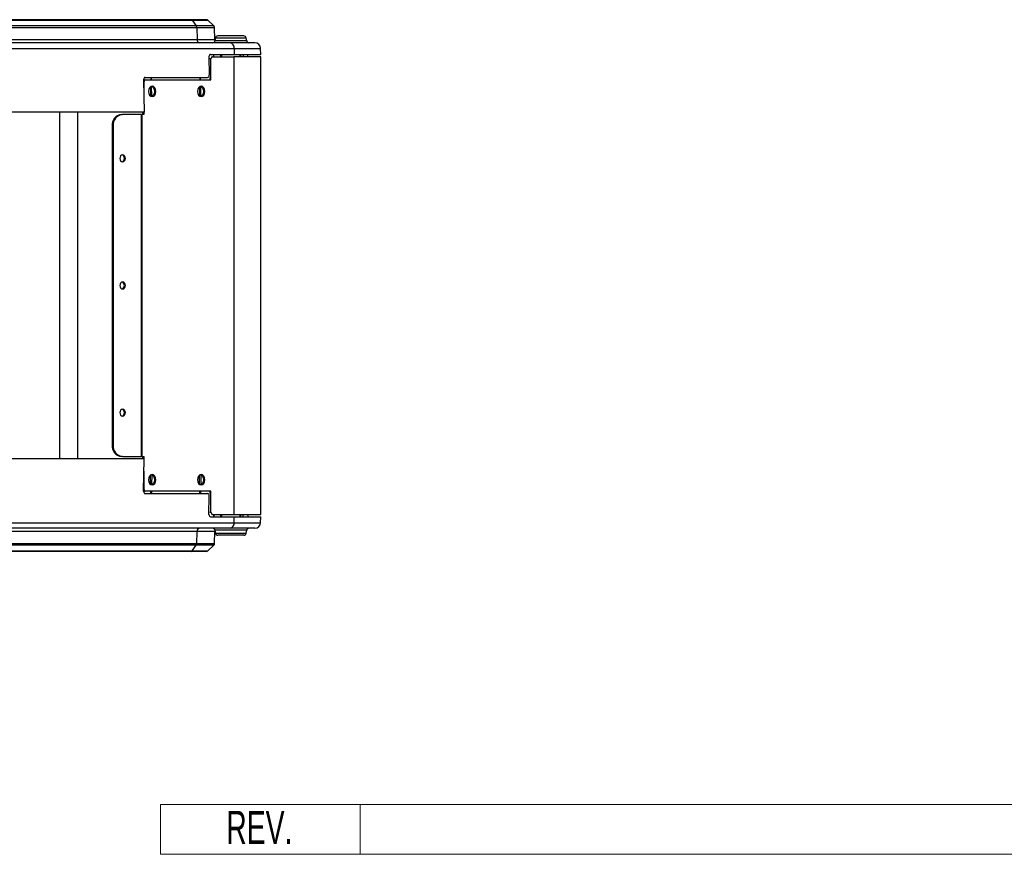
# Model space of a CAD drawing. Header units: millimetres. Extents: x 0 to 420, y 0 to 297.
# Tile 7 of 30: x 207 to 266, y 66 to 116. Entities that reach past the tile are written whole.
import ezdxf
from ezdxf.enums import TextEntityAlignment as Align

# ---------------------------------------------------------------- set-up
doc = ezdxf.new("R2010")
doc.units = ezdxf.units.MM
doc.layers.add('CARTIGLIO', color=140, linetype='Continuous')
doc.styles.add('SLDTEXTSTYLE0', font='TXT', dxfattribs={"width": 0.6382978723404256})

# ---------------------------------------------------------------- blocks, each defined once
blk = doc.blocks.new('SW_NOTE_0_27')
at = {"layer": 'CARTIGLIO', "color": 0, "insert": (2.340425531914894, 2.578135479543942), "char_height": 2, "attachment_point": 2, "style": 'SLDTEXTSTYLE0'}
blk.add_mtext('REV.', dxfattribs=at)
blk = doc.blocks.new('Cartiglio ALUSIC')
at = {"color": 161, "linetype": 'Continuous', "lineweight": 18}
for p, q in [((113.971100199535, 150.9990413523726), (113.971100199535, 153.9990413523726)), ((113.971100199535, 153.9990413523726), (313.621100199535, 153.9990413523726)), ((125.971100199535, 153.9990413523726), (125.971100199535, 150.9990413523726)), ((113.971100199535, 150.9990413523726), (313.621100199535, 150.9990413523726))]:
    blk.add_line(p, q, dxfattribs=at)
at = {"layer": 'CARTIGLIO', "color": 140}
blk.add_blockref('SW_NOTE_0_27', (117.5683224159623, 151.0374199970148), dxfattribs=at)
at = {"layer": 'CARTIGLIO', "color": 140, "style": 'SLDTEXTSTYLE0', "width": 0.6382978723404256}
for tag, p in [('AUTOATTR8', (219.2444208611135, 110.0025032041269)), ('AUTOATTR9', (218.1221976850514, 100.4234402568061)), ('AUTOATTR0', (249.0325362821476, 100.3118048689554))]:
    blk.add_attdef(tag, text='', height=4, dxfattribs=at).set_placement(p, align=Align.TOP_CENTER)
at = {"layer": 'CARTIGLIO', "color": 140}
for tag in ['AUTOATTR13', 'AUTOATTR12', 'AUTOATTR11', 'AUTOATTR10', 'AUTOATTR7', 'AUTOATTR6', 'AUTOATTR5', 'AUTOATTR4', 'AUTOATTR3', 'AUTOATTR2', 'AUTOATTR1']:
    blk.add_attdef(tag, (0, 0), '', height=4, dxfattribs=at)

msp = doc.modelspace()

# ---------------------------------------------------------------- linework, layer by layer
at = {"color": 7, "linetype": 'Continuous', "lineweight": 25}
for p, q in [((217.0098787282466, 116.4033020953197), (198.0601596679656, 116.4033020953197)), ((198.1242626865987, 116.3659261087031), (217.0739817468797, 116.3659261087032)), ((217.9170225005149, 116.4033020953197), (217.0098787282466, 116.4033020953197)), ((217.0739817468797, 116.3659261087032), (217.3206306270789, 116.0254774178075)), ((217.0739817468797, 116.3659261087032), (218.0119069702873, 116.3659261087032)), ((218.3769934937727, 116.0254774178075), (218.0119069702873, 116.3659261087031)), ((217.3206306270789, 116.0254774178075), (198.3709115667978, 116.0254774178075)), ((198.4007442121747, 115.9285817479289), (217.3504632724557, 115.9285817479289)), ((218.3769934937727, 116.0254774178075), (217.3206306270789, 116.0254774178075)), ((217.3504632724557, 115.9285817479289), (217.3673350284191, 115.2134383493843)), ((217.3504632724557, 115.9285817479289), (218.4211513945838, 115.9285817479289)), ((218.4461247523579, 115.2134383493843), (218.4211513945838, 115.9285817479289)), ((200.7950410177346, 115.2134383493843), (217.3673350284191, 115.2134383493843)), ((219.3547288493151, 115.0120308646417), (204.9371746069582, 115.0120308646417)), ((217.3673350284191, 115.2134383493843), (218.4461247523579, 115.2134383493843)), ((218.4795978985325, 115.3144442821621), (218.4465462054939, 115.1269988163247)), ((220.3537820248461, 115.1269988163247), (218.4465462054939, 115.1269988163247)), ((218.4795978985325, 115.3144442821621), (218.7492255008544, 115.3144442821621)), ((220.1837168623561, 115.4294122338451), (218.6166113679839, 115.4294122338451)), ((218.7492255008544, 115.3144442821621), (220.3207303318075, 115.3144442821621)), ((220.8436364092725, 115.0120308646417), (219.3547288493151, 115.0120308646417)), ((220.3537820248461, 115.1269988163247), (220.3207303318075, 115.3144442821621)), ((205.0879915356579, 114.676351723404), (219.6005233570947, 114.676351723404)), ((219.6005233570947, 114.676351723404), (219.6094116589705, 114.3163952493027)), ((219.6005233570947, 114.676351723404), (221.1912423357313, 114.676351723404)), ((221.2038122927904, 114.3163952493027), (221.1912423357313, 114.676351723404)), ((218.0800159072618, 114.1796962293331), (218.0938217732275, 113.0618230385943)), ((218.2060361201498, 114.0381410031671), (218.1342021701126, 114.0381410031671)), ((218.1750031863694, 114.3163952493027), (219.6094116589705, 114.3163952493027)), ((218.2060361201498, 112.7859968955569), (218.2060361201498, 114.0381410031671)), ((218.2334384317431, 114.1772681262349), (218.304413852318, 114.1772681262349)), ((218.304413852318, 114.1772681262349), (219.5833243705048, 114.1772681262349)), ((218.371875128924, 114.1772681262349), (218.3761690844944, 114.3163952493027)), ((218.3820199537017, 114.1772681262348), (218.380301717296, 114.3163952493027)), ((218.7737227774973, 114.3163952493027), (218.775441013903, 114.1772681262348)), ((218.8436556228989, 114.3163952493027), (218.8436556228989, 114.1772681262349)), ((219.5833243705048, 114.1772681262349), (219.5833243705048, 86.6300977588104)), ((221.2133000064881, 114.1772681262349), (219.5833243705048, 114.1772681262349)), ((219.6094116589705, 114.3163952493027), (221.2038122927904, 114.3163952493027)), ((219.9566726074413, 114.1772681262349), (219.9566726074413, 114.3163952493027)), ((220.0002028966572, 114.1772681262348), (220.0019211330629, 114.3163952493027)), ((220.1380420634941, 114.3163952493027), (220.1380420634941, 114.1772681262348)), ((220.4263986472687, 114.1772681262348), (220.4241538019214, 114.3163952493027)), ((221.2133000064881, 86.63009775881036), (221.2133000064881, 114.1772681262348)), ((214.1500452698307, 112.7872109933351), (214.1861443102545, 110.8382171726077)), ((214.1725491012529, 112.6468697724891), (214.1526446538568, 112.6468697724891)), ((214.1725491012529, 112.6468697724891), (214.1725491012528, 111.572225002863)), ((214.1922246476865, 112.7859968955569), (214.270926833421, 112.7859968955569)), ((214.2450138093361, 112.9251240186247), (217.9988344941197, 112.9251240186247)), ((214.270926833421, 112.7859968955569), (218.2060361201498, 112.7859968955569)), ((214.5797714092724, 112.9251240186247), (214.577342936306, 112.7859968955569)), ((214.6317622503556, 112.7859968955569), (214.6310508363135, 112.9251240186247)), ((217.5311033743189, 112.9251240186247), (217.5286749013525, 112.7859968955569)), ((217.5830942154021, 112.7859968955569), (217.58238280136, 112.9251240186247)), ((218.1273339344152, 112.9251240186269), (218.1273339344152, 112.7859968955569)), ((214.570144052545, 112.3735731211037), (214.5603779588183, 111.8140739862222)), ((214.6368766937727, 111.7857948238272), (214.6337567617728, 112.3959418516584)), ((217.5214760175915, 112.3735731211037), (217.5117099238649, 111.8140739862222)), ((217.5882086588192, 111.7857948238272), (217.5850887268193, 112.3959418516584)), ((214.1861443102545, 110.8382171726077), (205.1353929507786, 110.8382171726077)), ((209.0953995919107, 110.8382171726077), (209.0953995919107, 89.9691487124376)), ((210.1956331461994, 89.96914871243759), (210.1956331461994, 110.8382171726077)), ((212.8965484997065, 110.8356126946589), (212.8966515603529, 110.8382171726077)), ((214.0938469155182, 110.8382171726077), (214.0938469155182, 110.6990900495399)), ((214.1725491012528, 110.8382171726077), (214.1725491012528, 110.6990900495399)), ((212.8251222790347, 110.6990900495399), (212.8889623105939, 110.6990900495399)), ((214.0007068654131, 110.6990900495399), (212.8889623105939, 110.6990900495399)), ((214.0007068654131, 110.6990900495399), (214.0007068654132, 90.1082758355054)), ((214.0007068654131, 110.6990900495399), (214.0527244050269, 110.6990900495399)), ((214.0527244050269, 110.6990900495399), (214.052724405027, 90.1082758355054)), ((214.1725491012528, 110.6990900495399), (214.0527244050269, 110.6990900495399)), ((212.3191309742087, 110.0034544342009), (212.2552909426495, 110.0034544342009)), ((212.2552909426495, 110.0034544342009), (212.2552909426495, 90.80391145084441)), ((212.3191309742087, 110.0034544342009), (212.3191309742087, 90.80391145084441)), ((212.2552909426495, 90.80391145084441), (212.3191309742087, 90.80391145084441)), ((212.8889623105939, 90.1082758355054), (212.8251222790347, 90.1082758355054)), ((212.8889623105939, 90.1082758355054), (214.0007068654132, 90.1082758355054)), ((214.052724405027, 90.1082758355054), (214.0007068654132, 90.1082758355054)), ((214.052724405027, 90.1082758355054), (214.1725491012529, 90.1082758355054)), ((214.0938469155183, 90.1082758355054), (214.0938469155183, 89.96914871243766)), ((214.1725491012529, 90.1082758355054), (214.1725491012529, 89.96914871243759)), ((214.1861443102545, 89.96914871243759), (205.1353929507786, 89.9691487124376)), ((212.8966515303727, 89.96914871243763), (212.8965484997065, 89.97175319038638)), ((214.1500452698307, 88.02015489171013), (214.1861443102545, 89.96914871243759)), ((214.1725491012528, 89.23514088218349), (214.1725491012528, 88.16049611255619)), ((214.570144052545, 88.43379276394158), (214.5603779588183, 88.993291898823)), ((214.6368766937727, 89.02157106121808), (214.6337567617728, 88.41142403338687)), ((217.5214760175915, 88.4337927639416), (217.5117099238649, 88.99329189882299)), ((217.5882086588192, 89.02157106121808), (217.5850887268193, 88.41142403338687)), ((214.1526446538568, 88.16049611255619), (214.1725491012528, 88.16049611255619)), ((214.2709268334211, 88.02136898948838), (214.1922246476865, 88.02136898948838)), ((214.245013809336, 87.88224186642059), (217.9988344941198, 87.8822418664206)), ((218.2060361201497, 88.0213689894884), (214.2709268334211, 88.02136898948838)), ((214.5797714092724, 87.88224186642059), (214.577342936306, 88.02136898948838)), ((214.6317622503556, 88.02136898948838), (214.6310508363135, 87.88224186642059)), ((217.5311033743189, 87.8822418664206), (217.5286749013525, 88.0213689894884)), ((217.5830942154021, 88.0213689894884), (217.58238280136, 87.8822418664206)), ((218.0800159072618, 86.62766965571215), (218.0938217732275, 87.74554284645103)), ((218.1273339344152, 88.0213689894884), (218.1273339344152, 87.88224186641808)), ((218.2060361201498, 86.76922488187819), (218.2060361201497, 88.0213689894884)), ((218.1342021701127, 86.76922488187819), (218.2060361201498, 86.76922488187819)), ((218.304413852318, 86.6300977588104), (218.2334384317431, 86.63009775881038)), ((218.304413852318, 86.6300977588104), (219.5833243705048, 86.6300977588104)), ((218.371875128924, 86.63009775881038), (218.3761690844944, 86.4909706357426)), ((218.380301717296, 86.49097063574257), (218.3820199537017, 86.63009775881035)), ((218.775441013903, 86.63009775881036), (218.7737227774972, 86.49097063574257)), ((218.8436556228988, 86.63009775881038), (218.8436556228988, 86.49097063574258)), ((219.5833243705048, 86.63009775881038), (221.2133000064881, 86.63009775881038)), ((219.9566726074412, 86.49097063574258), (219.9566726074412, 86.63009775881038)), ((220.0019211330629, 86.49097063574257), (220.0002028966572, 86.63009775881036)), ((220.1380420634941, 86.49097063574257), (220.1380420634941, 86.63009775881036)), ((220.4263986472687, 86.63009775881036), (220.4241538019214, 86.49097063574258)), ((205.0879915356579, 86.13101416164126), (219.6005233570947, 86.13101416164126)), ((218.1750031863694, 86.4909706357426), (219.6094116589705, 86.4909706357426)), ((219.6005233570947, 86.13101416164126), (219.6094116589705, 86.4909706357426)), ((219.6005233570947, 86.13101416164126), (221.1912423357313, 86.13101416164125)), ((219.6094116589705, 86.4909706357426), (221.2038122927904, 86.49097063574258)), ((221.1912423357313, 86.13101416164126), (221.2038122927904, 86.4909706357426)), ((217.3673350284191, 85.59392753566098), (200.7950410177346, 85.59392753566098)), ((219.3547288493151, 85.7953350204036), (204.9371746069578, 85.7953350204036)), ((217.3504632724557, 84.87878413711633), (217.3673350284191, 85.59392753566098)), ((218.4461247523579, 85.59392753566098), (217.3673350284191, 85.59392753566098)), ((218.4211513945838, 84.87878413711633), (218.4461247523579, 85.593927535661)), ((218.4465462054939, 85.68036706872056), (218.4795978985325, 85.49292160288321)), ((220.3537820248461, 85.68036706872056), (218.4465462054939, 85.68036706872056)), ((218.4795978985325, 85.49292160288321), (218.7492255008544, 85.49292160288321)), ((220.1837168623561, 85.37795365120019), (218.6166113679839, 85.37795365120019)), ((218.7492255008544, 85.49292160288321), (220.3207303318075, 85.49292160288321)), ((220.8436364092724, 85.79533502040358), (219.3547288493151, 85.7953350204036)), ((220.3207303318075, 85.49292160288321), (220.3537820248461, 85.68036706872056)), ((217.3206306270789, 84.7818884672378), (198.3709115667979, 84.78188846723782)), ((198.4007442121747, 84.87878413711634), (217.3504632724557, 84.87878413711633)), ((217.0739817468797, 84.44143977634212), (217.3206306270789, 84.7818884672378)), ((218.3769934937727, 84.7818884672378), (217.3206306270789, 84.7818884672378)), ((217.3504632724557, 84.87878413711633), (218.4211513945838, 84.87878413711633)), ((218.0119069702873, 84.44143977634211), (218.3769934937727, 84.7818884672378)), ((217.0098787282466, 84.40406378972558), (198.0601596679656, 84.4040637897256)), ((198.1242626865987, 84.44143977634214), (217.0739817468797, 84.44143977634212)), ((217.9170225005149, 84.40406378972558), (217.0098787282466, 84.40406378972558)), ((217.0739817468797, 84.44143977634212), (218.0119069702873, 84.44143977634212))]:
    msp.add_line(p, q, dxfattribs=at)
at = {"color": 7, "linetype": 'Continuous', "lineweight": 25, "flags": 128}
for points in [[(218.453374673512, 115.1657249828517), (218.4513463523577, 115.1737763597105), (218.4461247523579, 115.2134383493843)], [(214.6644377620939, 112.4033973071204), (214.5797308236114, 112.3795688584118), (214.5079197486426, 112.3117111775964), (214.4599371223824, 112.2101549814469), (214.4430878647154, 112.0903612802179), (214.4599371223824, 111.9705675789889), (214.5079197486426, 111.8690113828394), (214.5797308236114, 111.801153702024), (214.6644377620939, 111.7773252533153), (214.7491447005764, 111.801153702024), (214.8209557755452, 111.8690113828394), (214.8689384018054, 111.9705675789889), (214.8857876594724, 112.0903612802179), (214.8689384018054, 112.2101549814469), (214.8209557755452, 112.3117111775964), (214.7491447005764, 112.3795688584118), (214.6644377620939, 112.4033973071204)], [(214.6250866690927, 112.3984108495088), (214.6704425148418, 112.3795688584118), (214.7422535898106, 112.3117111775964), (214.7902362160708, 112.2101549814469), (214.8070854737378, 112.0903612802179), (214.7902362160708, 111.9705675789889), (214.7422535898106, 111.8690113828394), (214.6704425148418, 111.801153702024), (214.6250866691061, 111.7823117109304)], [(217.6157697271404, 112.4033973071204), (217.5310627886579, 112.3795688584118), (217.4592517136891, 112.3117111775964), (217.4112690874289, 112.2101549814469), (217.3944198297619, 112.0903612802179), (217.4112690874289, 111.9705675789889), (217.4592517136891, 111.8690113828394), (217.5310627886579, 111.801153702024), (217.6157697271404, 111.7773252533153), (217.7004766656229, 111.801153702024), (217.7722877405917, 111.8690113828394), (217.8202703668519, 111.9705675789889), (217.8371196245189, 112.0903612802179), (217.8202703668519, 112.2101549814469), (217.7722877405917, 112.3117111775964), (217.7004766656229, 112.3795688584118), (217.6157697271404, 112.4033973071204)], [(217.5764186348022, 112.3984108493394), (217.6217744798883, 112.3795688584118), (217.6935855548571, 112.3117111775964), (217.7415681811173, 112.2101549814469), (217.7584174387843, 112.0903612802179), (217.7415681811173, 111.9705675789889), (217.6935855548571, 111.8690113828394), (217.6217744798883, 111.801153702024), (217.5764186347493, 111.7823117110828)], [(213.0599117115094, 108.0556747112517), (213.0468989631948, 108.1355371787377), (213.0098417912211, 108.203241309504), (212.954381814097, 108.248479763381), (212.8889623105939, 108.2643653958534), (212.8235428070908, 108.248479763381), (212.7680828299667, 108.203241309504), (212.7310256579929, 108.1355371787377), (212.7180129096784, 108.0556747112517), (212.7310256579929, 107.9758122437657), (212.7680828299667, 107.9081081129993), (212.8235428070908, 107.8628696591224), (212.8889623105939, 107.84698402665), (212.954381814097, 107.8628696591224), (213.0098417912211, 107.9081081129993), (213.0468989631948, 107.9758122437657), (213.0599117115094, 108.0556747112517)], [(213.0599117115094, 100.4036829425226), (213.0468989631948, 100.4835454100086), (213.0098417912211, 100.551249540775), (212.954381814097, 100.5964879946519), (212.8889623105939, 100.6123736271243), (212.8235428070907, 100.5964879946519), (212.7680828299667, 100.551249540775), (212.7310256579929, 100.4835454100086), (212.7180129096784, 100.4036829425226), (212.7310256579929, 100.3238204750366), (212.7680828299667, 100.2561163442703), (212.8235428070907, 100.2108778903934), (212.8889623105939, 100.1949922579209), (212.954381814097, 100.2108778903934), (213.0098417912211, 100.2561163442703), (213.0468989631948, 100.3238204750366), (213.0599117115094, 100.4036829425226)], [(213.0599117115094, 92.75169117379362), (213.0468989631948, 92.83155364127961), (213.0098417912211, 92.89925777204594), (212.954381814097, 92.94449622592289), (212.8889623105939, 92.96038185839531), (212.8235428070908, 92.94449622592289), (212.7680828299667, 92.89925777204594), (212.7310256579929, 92.83155364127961), (212.7180129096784, 92.75169117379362), (212.7310256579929, 92.67182870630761), (212.7680828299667, 92.60412457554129), (212.8235428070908, 92.55888612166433), (212.8889623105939, 92.54300048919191), (212.954381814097, 92.55888612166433), (213.0098417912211, 92.60412457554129), (213.0468989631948, 92.67182870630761), (213.0599117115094, 92.75169117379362)], [(214.664437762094, 89.03004063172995), (214.5797308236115, 89.0062121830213), (214.5079197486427, 88.93835450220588), (214.4599371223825, 88.8367983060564), (214.4430878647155, 88.7170046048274), (214.4599371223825, 88.5972109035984), (214.5079197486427, 88.4956547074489), (214.5797308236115, 88.42779702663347), (214.664437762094, 88.40396857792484), (214.7491447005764, 88.42779702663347), (214.8209557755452, 88.4956547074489), (214.8689384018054, 88.5972109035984), (214.8857876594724, 88.7170046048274), (214.8689384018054, 88.8367983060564), (214.8209557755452, 88.93835450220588), (214.7491447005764, 89.00621218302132), (214.664437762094, 89.03004063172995)], [(214.6209453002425, 89.02605493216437), (214.6704425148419, 89.00621218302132), (214.7422535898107, 88.93835450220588), (214.7902362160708, 88.8367983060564), (214.8070854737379, 88.7170046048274), (214.7902362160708, 88.5972109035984), (214.7422535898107, 88.4956547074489), (214.6704425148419, 88.42779702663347), (214.6250866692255, 88.4089550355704)], [(217.6157697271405, 89.03004063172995), (217.531062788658, 89.0062121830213), (217.4592517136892, 88.93835450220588), (217.411269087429, 88.8367983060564), (217.394419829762, 88.71700460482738), (217.411269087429, 88.59721090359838), (217.4592517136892, 88.49565470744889), (217.531062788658, 88.42779702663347), (217.6157697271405, 88.40396857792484), (217.7004766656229, 88.42779702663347), (217.7722877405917, 88.4956547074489), (217.8202703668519, 88.5972109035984), (217.8371196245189, 88.7170046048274), (217.8202703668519, 88.8367983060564), (217.7722877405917, 88.93835450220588), (217.7004766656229, 89.0062121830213), (217.6157697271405, 89.03004063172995)], [(217.5764186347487, 89.02505417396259), (217.6217744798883, 89.0062121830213), (217.6935855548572, 88.93835450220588), (217.7415681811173, 88.83679830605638), (217.7584174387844, 88.71700460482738), (217.7415681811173, 88.59721090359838), (217.6935855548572, 88.49565470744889), (217.6217744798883, 88.42779702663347), (217.5764186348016, 88.4089550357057)], [(218.4461247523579, 85.59392753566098), (218.4513463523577, 85.63358952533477), (218.453374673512, 85.64164090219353)]]:
    msp.add_lwpolyline(points, dxfattribs=at)
at = {"color": 7, "linetype": 'Continuous', "lineweight": 25}
for centre, radius, start, end in [((217.0056197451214, 116.3223384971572), 0.08107553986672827, 32.5215838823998, 86.98880663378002), ((217.9170225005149, 116.2641749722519), 0.1391271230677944, 47.00000000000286, 90.00000000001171), ((217.1764876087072, 115.9280577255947), 0.1739764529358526, 0.1725768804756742, 34.05296697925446), ((218.2821090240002, 115.9237262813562), 0.139127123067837, 2.000000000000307, 46.99999999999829), ((217.5482543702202, 115.1900170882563), 0.1824290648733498, 172.6236889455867, 257.3291319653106), ((218.3095327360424, 115.1511579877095), 0.1391271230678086, 270.0000000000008, 350.0000000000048), ((218.6166113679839, 115.2902851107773), 0.1391271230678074, 89.99999999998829, 170.0000000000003), ((219.2961167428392, 114.7112846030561), 0.3064044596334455, 353.4535284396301, 78.97192380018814), ((220.1837168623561, 115.2902851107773), 0.1391271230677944, 10.00000000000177, 90.00000000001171), ((220.4907954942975, 115.1511579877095), 0.1391271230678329, 189.9999999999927, 270.0000000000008), ((220.8436364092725, 114.6642130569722), 0.3478178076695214, 2.000000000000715, 90.00000000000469), ((218.3290082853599, 114.0555318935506), 0.1241957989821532, 101.4217536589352, 188.0494669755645), ((214.1934011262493, 112.7093997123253), 0.07660621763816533, 90.87995346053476, 124.2259925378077), ((214.2955212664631, 112.6642606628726), 0.1241957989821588, 101.421753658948, 188.0494669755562), ((212.8949680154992, 110.0606687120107), 0.6422306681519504, 96.2435463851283, 185.1110737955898), ((212.9588080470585, 110.0606687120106), 0.6422306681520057, 96.24354638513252, 185.1110737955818), ((212.783572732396, 108.0556747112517), 0.2177869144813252, 289.7152653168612, 70.28473468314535), ((212.7835727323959, 100.4036829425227), 0.2177869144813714, 289.7152653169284, 70.28473468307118), ((212.783572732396, 92.75169117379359), 0.2177869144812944, 289.7152653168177, 70.28473468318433), ((212.8949680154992, 90.7466971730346), 0.6422306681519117, 174.8889262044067, 263.756453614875), ((212.9588080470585, 90.7466971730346), 0.6422306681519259, 174.888926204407, 263.75645361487), ((214.1934011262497, 88.09796617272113), 0.0766062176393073, 235.7740074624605, 269.120046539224), ((214.2955212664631, 88.14310522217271), 0.1241957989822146, 171.9505330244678, 258.578246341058), ((218.32900828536, 86.7518339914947), 0.1241957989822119, 171.9505330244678, 258.5782463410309), ((219.2961167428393, 86.09608128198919), 0.306404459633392, 281.0280761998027, 6.546471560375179), ((220.8436364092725, 86.14315282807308), 0.3478178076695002, 269.9999999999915, 357.9999999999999), ((217.5482543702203, 85.61734879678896), 0.1824290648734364, 102.6708680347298, 187.3763110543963), ((218.3095327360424, 85.65620789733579), 0.1391271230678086, 10.00000000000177, 90), ((218.6166113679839, 85.51708077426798), 0.1391271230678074, 190.0000000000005, 270.0000000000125), ((220.1837168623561, 85.51708077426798), 0.1391271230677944, 269.9999999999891, 349.999999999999), ((220.4907954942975, 85.65620789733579), 0.1391271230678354, 90, 170.0000000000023), ((217.176487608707, 84.87930815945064), 0.1739764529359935, 325.9470330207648, 359.8274231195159), ((218.2821090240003, 84.88363960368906), 0.1391271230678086, 312.999999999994, 358.0000000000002), ((217.0056197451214, 84.48502738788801), 0.08107553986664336, 273.0111933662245, 327.4784161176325), ((217.9170225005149, 84.54319091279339), 0.1391271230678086, 269.9999999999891, 312.99999999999)]:
    msp.add_arc(centre, radius, start, end, dxfattribs=at)
for centre, major_axis, ratio, start_param, end_param in [((218.1784386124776, 114.1772681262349), (-0.006858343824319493, 0.1390427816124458), 0.7062465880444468, 6.248363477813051, 7.801706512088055), ((214.2484492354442, 112.7859968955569), (-0.006858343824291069, 0.1390427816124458), 0.706246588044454, 6.24836347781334, 7.810433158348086), ((217.9953990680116, 113.0642511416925), (-0.006858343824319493, 0.1390427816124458), 0.7062465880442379, 3.10677082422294, 4.66011385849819), ((214.2484492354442, 88.02136898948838), (0.006858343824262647, 0.13904278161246), 0.706246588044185, 1.614344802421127, 3.176414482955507), ((217.9953990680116, 87.74311474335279), (0.006858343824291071, 0.13904278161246), 0.706246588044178, 4.764664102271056, 6.318007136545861), ((218.1784386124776, 86.6300977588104), (0.006858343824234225, 0.1390427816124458), 0.7062465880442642, 1.62307144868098, 3.176414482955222)]:
    msp.add_ellipse(centre, major_axis=major_axis, ratio=ratio, start_param=start_param, end_param=end_param, dxfattribs=at)

# ---------------------------------------------------------------- block references
at = {"color": 7, "linetype": 'Continuous'}
msp.add_blockref('Cartiglio ALUSIC', (101.206296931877, -84.82804008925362), dxfattribs=at)

doc.saveas('drawing.dxf')
